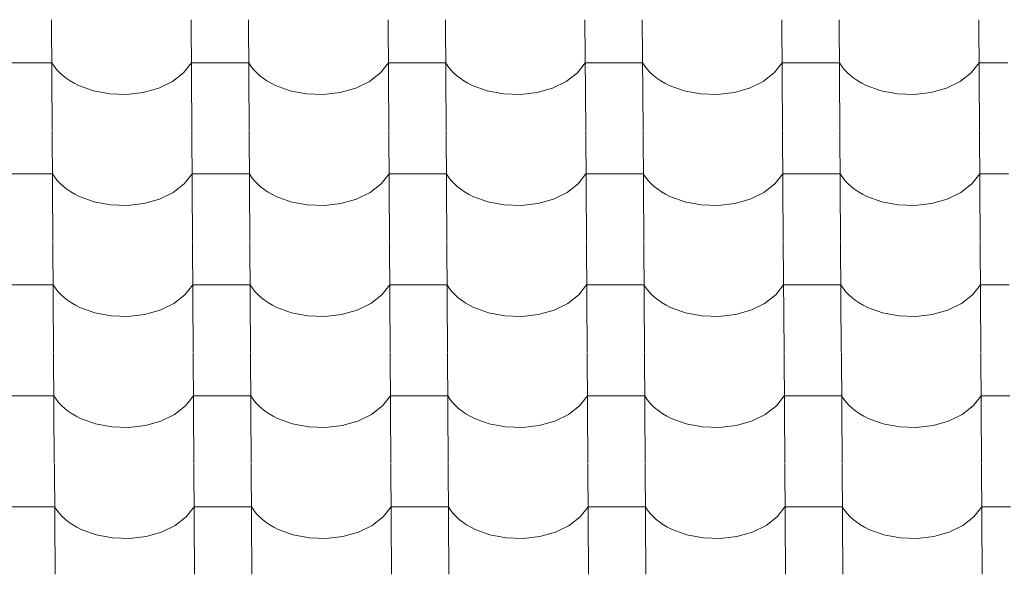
# Model space of a CAD drawing. Header units: millimetres. Extents: x -29001 to 109416, y -1251 to 13451.
# Tile 35 of 163: x -17341 to -16516, y 8474 to 8939. Entities that reach past the tile are written whole.
import ezdxf

# ---------------------------------------------------------------- set-up
doc = ezdxf.new("R2010")
doc.units = ezdxf.units.MM
doc.header["$MEASUREMENT"] = 0
doc.layers.add('POHLED JIŽNÍ_1_Konstrukce - nosné', color=7, linetype='Continuous')
doc.layers.add('POHLED JIŽNÍ_1_Nové_Výplně - Povrchové', color=7, linetype='Continuous')

# ---------------------------------------------------------------- blocks, each defined once
blk = doc.blocks.new('*X1', base_point=(-31394.74, -25864.88))
at = {"layer": 'POHLED JIŽNÍ_1_Nové_Výplně - Povrchové', "color": 21, "linetype": 'Continuous', "lineweight": 20, "true_color": 0xffaaaa}
for p, q in [((-17314.07, 8939.09), (-17313.49, 8846.42)), ((-17197.11, 8939.09), (-17196.53, 8846.42)), ((-17149.07, 8939.09), (-17148.49, 8846.42)), ((-17032.11, 8939.09), (-17031.53, 8846.42)), ((-16984.07, 8939.09), (-16983.49, 8846.42)), ((-16867.11, 8939.09), (-16866.53, 8846.42)), ((-16819.08, 8939.09), (-16818.5, 8846.42)), ((-16702.11, 8939.09), (-16701.53, 8846.42)), ((-16654.08, 8939.09), (-16653.5, 8846.42)), ((-16537.12, 8939.09), (-16536.54, 8846.42)), ((-17337.86, 8902.93), (-17361.88, 8902.93)), ((-17313.84, 8902.93), (-17337.86, 8902.93)), ((-17313.84, 8902.93), (-17312, 8900.14)), ((-17203.5, 8894.55), (-17196.88, 8902.93)), ((-17172.86, 8902.93), (-17196.88, 8902.93)), ((-17148.85, 8902.93), (-17172.86, 8902.93)), ((-17148.85, 8902.93), (-17147, 8900.14)), ((-17038.5, 8894.55), (-17031.88, 8902.93)), ((-17007.87, 8902.93), (-17031.88, 8902.93)), ((-16983.85, 8902.93), (-17007.87, 8902.93)), ((-16983.85, 8902.93), (-16982.01, 8900.14)), ((-16873.5, 8894.55), (-16866.89, 8902.93)), ((-16842.87, 8902.93), (-16866.89, 8902.93)), ((-16818.85, 8902.93), (-16842.87, 8902.93)), ((-16818.85, 8902.93), (-16817.01, 8900.14)), ((-16708.5, 8894.55), (-16701.89, 8902.93)), ((-16677.87, 8902.93), (-16701.89, 8902.93)), ((-16653.85, 8902.93), (-16677.87, 8902.93)), ((-16653.85, 8902.93), (-16652.01, 8900.14)), ((-16543.51, 8894.55), (-16536.89, 8902.93)), ((-16512.87, 8902.93), (-16536.89, 8902.93)), ((-17312, 8900.14), (-17309.86, 8897.45)), ((-17309.86, 8897.45), (-17307.44, 8894.86)), ((-17307.44, 8894.86), (-17304.74, 8892.39)), ((-17212.76, 8887.38), (-17203.5, 8894.55)), ((-17147, 8900.14), (-17144.87, 8897.45)), ((-17144.87, 8897.45), (-17142.44, 8894.86)), ((-17142.44, 8894.86), (-17139.75, 8892.39)), ((-17047.76, 8887.38), (-17038.5, 8894.55)), ((-16982.01, 8900.14), (-16979.87, 8897.45)), ((-16979.87, 8897.45), (-16977.44, 8894.86)), ((-16977.44, 8894.86), (-16974.75, 8892.39)), ((-16882.77, 8887.38), (-16873.5, 8894.55)), ((-16817.01, 8900.14), (-16814.87, 8897.45)), ((-16814.87, 8897.45), (-16812.45, 8894.86)), ((-16812.45, 8894.86), (-16809.75, 8892.39)), ((-16717.77, 8887.38), (-16708.5, 8894.55)), ((-16652.01, 8900.14), (-16649.87, 8897.45)), ((-16649.87, 8897.45), (-16647.45, 8894.86)), ((-16647.45, 8894.86), (-16644.75, 8892.39)), ((-16552.77, 8887.38), (-16543.51, 8894.55)), ((-17304.74, 8892.39), (-17301.79, 8890.07)), ((-17301.79, 8890.07), (-17298.59, 8887.89)), ((-17298.59, 8887.89), (-17295.17, 8885.87)), ((-17295.17, 8885.87), (-17291.53, 8884.02)), ((-17224.2, 8881.79), (-17212.76, 8887.38)), ((-17139.75, 8892.39), (-17136.79, 8890.07)), ((-17136.79, 8890.07), (-17133.59, 8887.89)), ((-17133.59, 8887.89), (-17130.17, 8885.87)), ((-17130.17, 8885.87), (-17126.53, 8884.02)), ((-17059.21, 8881.79), (-17047.76, 8887.38)), ((-16974.75, 8892.39), (-16971.79, 8890.07)), ((-16971.79, 8890.07), (-16968.6, 8887.89)), ((-16968.6, 8887.89), (-16965.17, 8885.87)), ((-16965.17, 8885.87), (-16961.54, 8884.02)), ((-16894.21, 8881.79), (-16882.77, 8887.38)), ((-16809.75, 8892.39), (-16806.8, 8890.07)), ((-16806.8, 8890.07), (-16803.6, 8887.89)), ((-16803.6, 8887.89), (-16800.17, 8885.87)), ((-16800.17, 8885.87), (-16796.54, 8884.02)), ((-16729.21, 8881.79), (-16717.77, 8887.38)), ((-16644.75, 8892.39), (-16641.8, 8890.07)), ((-16641.8, 8890.07), (-16638.6, 8887.89)), ((-16638.6, 8887.89), (-16635.18, 8885.87)), ((-16635.18, 8885.87), (-16631.54, 8884.02)), ((-16564.21, 8881.79), (-16552.77, 8887.38)), ((-17291.53, 8884.02), (-17279.06, 8879.45)), ((-17279.06, 8879.45), (-17265.38, 8876.86)), ((-17265.38, 8876.86), (-17251.2, 8876.39)), ((-17251.2, 8876.39), (-17237.24, 8878.06)), ((-17237.24, 8878.06), (-17224.2, 8881.79)), ((-17126.53, 8884.02), (-17114.06, 8879.45)), ((-17114.06, 8879.45), (-17100.39, 8876.86)), ((-17100.39, 8876.86), (-17086.21, 8876.39)), ((-17086.21, 8876.39), (-17072.24, 8878.06)), ((-17072.24, 8878.06), (-17059.21, 8881.79)), ((-16961.54, 8884.02), (-16949.07, 8879.45)), ((-16949.07, 8879.45), (-16935.39, 8876.86)), ((-16935.39, 8876.86), (-16921.21, 8876.39)), ((-16921.21, 8876.39), (-16907.24, 8878.06)), ((-16907.24, 8878.06), (-16894.21, 8881.79)), ((-16796.54, 8884.02), (-16784.07, 8879.45)), ((-16784.07, 8879.45), (-16770.39, 8876.86)), ((-16770.39, 8876.86), (-16756.21, 8876.39)), ((-16756.21, 8876.39), (-16742.25, 8878.06)), ((-16742.25, 8878.06), (-16729.21, 8881.79)), ((-16631.54, 8884.02), (-16619.07, 8879.45)), ((-16619.07, 8879.45), (-16605.4, 8876.86)), ((-16605.4, 8876.86), (-16591.21, 8876.39)), ((-16591.21, 8876.39), (-16577.25, 8878.06)), ((-16577.25, 8878.06), (-16564.21, 8881.79)), ((-17313.49, 8846.08), (-17312.91, 8753.41)), ((-17196.52, 8846.08), (-17195.95, 8753.41)), ((-17148.49, 8846.08), (-17147.91, 8753.41)), ((-17031.53, 8846.08), (-17030.95, 8753.41)), ((-16983.49, 8846.08), (-16982.91, 8753.41)), ((-16866.53, 8846.08), (-16865.95, 8753.41)), ((-16818.5, 8846.08), (-16817.92, 8753.41)), ((-16701.53, 8846.08), (-16700.95, 8753.41)), ((-16653.5, 8846.08), (-16652.92, 8753.41)), ((-16536.54, 8846.08), (-16535.96, 8753.41)), ((-17337.28, 8809.93), (-17361.3, 8809.93)), ((-17313.26, 8809.93), (-17337.28, 8809.93)), ((-17313.26, 8809.93), (-17311.42, 8807.13)), ((-17311.42, 8807.13), (-17309.28, 8804.44)), ((-17309.28, 8804.44), (-17306.86, 8801.85)), ((-17202.91, 8801.54), (-17196.3, 8809.93)), ((-17172.28, 8809.93), (-17196.3, 8809.93)), ((-17148.26, 8809.93), (-17172.28, 8809.93)), ((-17148.26, 8809.93), (-17146.42, 8807.13)), ((-17146.42, 8807.13), (-17144.28, 8804.44)), ((-17144.28, 8804.44), (-17141.86, 8801.85)), ((-17037.92, 8801.54), (-17031.3, 8809.93)), ((-17007.28, 8809.93), (-17031.3, 8809.93)), ((-16983.27, 8809.93), (-17007.28, 8809.93)), ((-16983.27, 8809.93), (-16981.43, 8807.13)), ((-16981.43, 8807.13), (-16979.29, 8804.44)), ((-16979.29, 8804.44), (-16976.86, 8801.85)), ((-16872.92, 8801.54), (-16866.3, 8809.93)), ((-16842.29, 8809.93), (-16866.3, 8809.93)), ((-16818.27, 8809.93), (-16842.29, 8809.93)), ((-16818.27, 8809.93), (-16816.43, 8807.13)), ((-16816.43, 8807.13), (-16814.29, 8804.44)), ((-16814.29, 8804.44), (-16811.87, 8801.85)), ((-16707.92, 8801.54), (-16701.31, 8809.93)), ((-16677.29, 8809.93), (-16701.31, 8809.93)), ((-16653.27, 8809.93), (-16677.29, 8809.93)), ((-16653.27, 8809.93), (-16651.43, 8807.13)), ((-16651.43, 8807.13), (-16649.29, 8804.44)), ((-16649.29, 8804.44), (-16646.87, 8801.85)), ((-16542.92, 8801.54), (-16536.31, 8809.93)), ((-16512.29, 8809.93), (-16536.31, 8809.93)), ((-17306.86, 8801.85), (-17304.16, 8799.39)), ((-17304.16, 8799.39), (-17301.21, 8797.06)), ((-17301.21, 8797.06), (-17298.01, 8794.88)), ((-17298.01, 8794.88), (-17294.58, 8792.86)), ((-17223.62, 8788.78), (-17212.18, 8794.37)), ((-17212.18, 8794.37), (-17202.91, 8801.54)), ((-17141.86, 8801.85), (-17139.16, 8799.39)), ((-17139.16, 8799.39), (-17136.21, 8797.06)), ((-17136.21, 8797.06), (-17133.01, 8794.88)), ((-17133.01, 8794.88), (-17129.59, 8792.86)), ((-17058.62, 8788.78), (-17047.18, 8794.37)), ((-17047.18, 8794.37), (-17037.92, 8801.54)), ((-16976.86, 8801.85), (-16974.17, 8799.39)), ((-16974.17, 8799.39), (-16971.21, 8797.06)), ((-16971.21, 8797.06), (-16968.01, 8794.88)), ((-16968.01, 8794.88), (-16964.59, 8792.86)), ((-16893.63, 8788.78), (-16882.18, 8794.37)), ((-16882.18, 8794.37), (-16872.92, 8801.54)), ((-16811.87, 8801.85), (-16809.17, 8799.39)), ((-16809.17, 8799.39), (-16806.21, 8797.06)), ((-16806.21, 8797.06), (-16803.02, 8794.88)), ((-16803.02, 8794.88), (-16799.59, 8792.86)), ((-16728.63, 8788.78), (-16717.19, 8794.37)), ((-16717.19, 8794.37), (-16707.92, 8801.54)), ((-16646.87, 8801.85), (-16644.17, 8799.39)), ((-16644.17, 8799.39), (-16641.22, 8797.06)), ((-16641.22, 8797.06), (-16638.02, 8794.88)), ((-16638.02, 8794.88), (-16634.59, 8792.86)), ((-16563.63, 8788.78), (-16552.19, 8794.37)), ((-16552.19, 8794.37), (-16542.92, 8801.54)), ((-17294.58, 8792.86), (-17290.95, 8791.01)), ((-17290.95, 8791.01), (-17278.48, 8786.44)), ((-17278.48, 8786.44), (-17264.8, 8783.85)), ((-17236.66, 8785.05), (-17223.62, 8788.78)), ((-17129.59, 8792.86), (-17125.95, 8791.01)), ((-17125.95, 8791.01), (-17113.48, 8786.44)), ((-17113.48, 8786.44), (-17099.81, 8783.85)), ((-17071.66, 8785.05), (-17058.62, 8788.78)), ((-16964.59, 8792.86), (-16960.96, 8791.01)), ((-16960.96, 8791.01), (-16948.48, 8786.44)), ((-16948.48, 8786.44), (-16934.81, 8783.85)), ((-16906.66, 8785.05), (-16893.63, 8788.78)), ((-16799.59, 8792.86), (-16795.96, 8791.01)), ((-16795.96, 8791.01), (-16783.49, 8786.44)), ((-16783.49, 8786.44), (-16769.81, 8783.85)), ((-16741.66, 8785.05), (-16728.63, 8788.78)), ((-16634.59, 8792.86), (-16630.96, 8791.01)), ((-16630.96, 8791.01), (-16618.49, 8786.44)), ((-16618.49, 8786.44), (-16604.81, 8783.85)), ((-16576.67, 8785.05), (-16563.63, 8788.78)), ((-17264.8, 8783.85), (-17250.62, 8783.38)), ((-17250.62, 8783.38), (-17236.66, 8785.05)), ((-17099.81, 8783.85), (-17085.62, 8783.38)), ((-17085.62, 8783.38), (-17071.66, 8785.05)), ((-16934.81, 8783.85), (-16920.63, 8783.38)), ((-16920.63, 8783.38), (-16906.66, 8785.05)), ((-16769.81, 8783.85), (-16755.63, 8783.38)), ((-16755.63, 8783.38), (-16741.66, 8785.05)), ((-16604.81, 8783.85), (-16590.63, 8783.38)), ((-16590.63, 8783.38), (-16576.67, 8785.05)), ((-17312.91, 8753.07), (-17312.33, 8660.4)), ((-17195.94, 8753.07), (-17195.36, 8660.4)), ((-17147.91, 8753.07), (-17147.33, 8660.4)), ((-17030.95, 8753.07), (-17030.37, 8660.4)), ((-16982.91, 8753.07), (-16982.33, 8660.4)), ((-16865.95, 8753.07), (-16865.37, 8660.4)), ((-16817.91, 8753.07), (-16817.33, 8660.4)), ((-16700.95, 8753.07), (-16700.37, 8660.4)), ((-16652.92, 8753.07), (-16652.34, 8660.4)), ((-16535.95, 8753.07), (-16535.37, 8660.4)), ((-17336.7, 8716.92), (-17360.71, 8716.92)), ((-17312.68, 8716.92), (-17336.7, 8716.92)), ((-17312.68, 8716.92), (-17310.84, 8714.12)), ((-17310.84, 8714.12), (-17308.7, 8711.43)), ((-17202.33, 8708.53), (-17195.72, 8716.92)), ((-17171.7, 8716.92), (-17195.72, 8716.92)), ((-17147.68, 8716.92), (-17171.7, 8716.92)), ((-17147.68, 8716.92), (-17145.84, 8714.12)), ((-17145.84, 8714.12), (-17143.7, 8711.43)), ((-17037.34, 8708.53), (-17030.72, 8716.92)), ((-17006.7, 8716.92), (-17030.72, 8716.92)), ((-16982.69, 8716.92), (-17006.7, 8716.92)), ((-16982.69, 8716.92), (-16980.84, 8714.12)), ((-16980.84, 8714.12), (-16978.71, 8711.43)), ((-16872.34, 8708.53), (-16865.72, 8716.92)), ((-16841.71, 8716.92), (-16865.72, 8716.92)), ((-16817.69, 8716.92), (-16841.71, 8716.92)), ((-16817.69, 8716.92), (-16815.85, 8714.12)), ((-16815.85, 8714.12), (-16813.71, 8711.43)), ((-16707.34, 8708.53), (-16700.72, 8716.92)), ((-16676.71, 8716.92), (-16700.72, 8716.92)), ((-16652.69, 8716.92), (-16676.71, 8716.92)), ((-16652.69, 8716.92), (-16650.85, 8714.12)), ((-16650.85, 8714.12), (-16648.71, 8711.43)), ((-16542.34, 8708.53), (-16535.73, 8716.92)), ((-16511.71, 8716.92), (-16535.73, 8716.92)), ((-17308.7, 8711.43), (-17306.28, 8708.84)), ((-17306.28, 8708.84), (-17303.58, 8706.38)), ((-17303.58, 8706.38), (-17300.63, 8704.05)), ((-17300.63, 8704.05), (-17297.43, 8701.87)), ((-17211.6, 8701.36), (-17202.33, 8708.53)), ((-17143.7, 8711.43), (-17141.28, 8708.84)), ((-17141.28, 8708.84), (-17138.58, 8706.38)), ((-17138.58, 8706.38), (-17135.63, 8704.05)), ((-17135.63, 8704.05), (-17132.43, 8701.87)), ((-17046.6, 8701.36), (-17037.34, 8708.53)), ((-16978.71, 8711.43), (-16976.28, 8708.84)), ((-16976.28, 8708.84), (-16973.59, 8706.38)), ((-16973.59, 8706.38), (-16970.63, 8704.05)), ((-16970.63, 8704.05), (-16967.43, 8701.87)), ((-16881.6, 8701.36), (-16872.34, 8708.53)), ((-16813.71, 8711.43), (-16811.28, 8708.84)), ((-16811.28, 8708.84), (-16808.59, 8706.38)), ((-16808.59, 8706.38), (-16805.63, 8704.05)), ((-16805.63, 8704.05), (-16802.43, 8701.87)), ((-16716.61, 8701.36), (-16707.34, 8708.53)), ((-16648.71, 8711.43), (-16646.29, 8708.84)), ((-16646.29, 8708.84), (-16643.59, 8706.38)), ((-16643.59, 8706.38), (-16640.64, 8704.05)), ((-16640.64, 8704.05), (-16637.44, 8701.87)), ((-16551.61, 8701.36), (-16542.34, 8708.53)), ((-17297.43, 8701.87), (-17294, 8699.85)), ((-17294, 8699.85), (-17290.37, 8698)), ((-17290.37, 8698), (-17277.9, 8693.43)), ((-17236.08, 8692.04), (-17223.04, 8695.77)), ((-17223.04, 8695.77), (-17211.6, 8701.36)), ((-17132.43, 8701.87), (-17129, 8699.85)), ((-17129, 8699.85), (-17125.37, 8698)), ((-17125.37, 8698), (-17112.9, 8693.43)), ((-17071.08, 8692.04), (-17058.04, 8695.77)), ((-17058.04, 8695.77), (-17046.6, 8701.36)), ((-16967.43, 8701.87), (-16964.01, 8699.85)), ((-16964.01, 8699.85), (-16960.37, 8698)), ((-16960.37, 8698), (-16947.9, 8693.43)), ((-16906.08, 8692.04), (-16893.04, 8695.77)), ((-16893.04, 8695.77), (-16881.6, 8701.36)), ((-16802.43, 8701.87), (-16799.01, 8699.85)), ((-16799.01, 8699.85), (-16795.38, 8698)), ((-16795.38, 8698), (-16782.9, 8693.43)), ((-16741.08, 8692.04), (-16728.05, 8695.77)), ((-16728.05, 8695.77), (-16716.61, 8701.36)), ((-16637.44, 8701.87), (-16634.01, 8699.85)), ((-16634.01, 8699.85), (-16630.38, 8698)), ((-16630.38, 8698), (-16617.91, 8693.43)), ((-16576.09, 8692.04), (-16563.05, 8695.77)), ((-16563.05, 8695.77), (-16551.61, 8701.36)), ((-17277.9, 8693.43), (-17264.22, 8690.84)), ((-17264.22, 8690.84), (-17250.04, 8690.37)), ((-17250.04, 8690.37), (-17236.08, 8692.04)), ((-17112.9, 8693.43), (-17099.22, 8690.84)), ((-17099.22, 8690.84), (-17085.04, 8690.37)), ((-17085.04, 8690.37), (-17071.08, 8692.04)), ((-16947.9, 8693.43), (-16934.23, 8690.84)), ((-16934.23, 8690.84), (-16920.05, 8690.37)), ((-16920.05, 8690.37), (-16906.08, 8692.04)), ((-16782.9, 8693.43), (-16769.23, 8690.84)), ((-16769.23, 8690.84), (-16755.05, 8690.37)), ((-16755.05, 8690.37), (-16741.08, 8692.04)), ((-16617.91, 8693.43), (-16604.23, 8690.84)), ((-16604.23, 8690.84), (-16590.05, 8690.37)), ((-16590.05, 8690.37), (-16576.09, 8692.04)), ((-17312.32, 8660.06), (-17311.75, 8567.39)), ((-17195.36, 8660.06), (-17194.78, 8567.39)), ((-17147.33, 8660.06), (-17146.75, 8567.39)), ((-17030.36, 8660.06), (-17029.78, 8567.39)), ((-16982.33, 8660.06), (-16981.75, 8567.39)), ((-16865.37, 8660.06), (-16864.79, 8567.39)), ((-16817.33, 8660.06), (-16816.75, 8567.39)), ((-16700.37, 8660.06), (-16699.79, 8567.39)), ((-16652.33, 8660.06), (-16651.76, 8567.39)), ((-16535.37, 8660.06), (-16534.79, 8567.39)), ((-17336.12, 8623.91), (-17360.13, 8623.91)), ((-17312.1, 8623.91), (-17336.12, 8623.91)), ((-17312.1, 8623.91), (-17310.26, 8621.11)), ((-17310.26, 8621.11), (-17308.12, 8618.42)), ((-17201.75, 8615.52), (-17195.14, 8623.91)), ((-17171.12, 8623.91), (-17195.14, 8623.91)), ((-17147.1, 8623.91), (-17171.12, 8623.91)), ((-17147.1, 8623.91), (-17145.26, 8621.11)), ((-17145.26, 8621.11), (-17143.12, 8618.42)), ((-17036.75, 8615.52), (-17030.14, 8623.91)), ((-17006.12, 8623.91), (-17030.14, 8623.91)), ((-16982.1, 8623.91), (-17006.12, 8623.91)), ((-16982.1, 8623.91), (-16980.26, 8621.11)), ((-16980.26, 8621.11), (-16978.12, 8618.42)), ((-16871.76, 8615.52), (-16865.14, 8623.91)), ((-16841.12, 8623.91), (-16865.14, 8623.91)), ((-16817.11, 8623.91), (-16841.12, 8623.91)), ((-16817.11, 8623.91), (-16815.26, 8621.11)), ((-16815.26, 8621.11), (-16813.13, 8618.42)), ((-16706.76, 8615.52), (-16700.14, 8623.91)), ((-16676.13, 8623.91), (-16700.14, 8623.91)), ((-16652.11, 8623.91), (-16676.13, 8623.91)), ((-16652.11, 8623.91), (-16650.27, 8621.11)), ((-16650.27, 8621.11), (-16648.13, 8618.42)), ((-16541.76, 8615.52), (-16535.15, 8623.91)), ((-16511.13, 8623.91), (-16535.15, 8623.91)), ((-17308.12, 8618.42), (-17305.7, 8615.83)), ((-17305.7, 8615.83), (-17303, 8613.37)), ((-17303, 8613.37), (-17300.04, 8611.04)), ((-17211.02, 8608.35), (-17201.75, 8615.52)), ((-17143.12, 8618.42), (-17140.7, 8615.83)), ((-17140.7, 8615.83), (-17138, 8613.37)), ((-17138, 8613.37), (-17135.05, 8611.04)), ((-17046.02, 8608.35), (-17036.75, 8615.52)), ((-16978.12, 8618.42), (-16975.7, 8615.83)), ((-16975.7, 8615.83), (-16973, 8613.37)), ((-16973, 8613.37), (-16970.05, 8611.04)), ((-16881.02, 8608.35), (-16871.76, 8615.52)), ((-16813.13, 8618.42), (-16810.7, 8615.83)), ((-16810.7, 8615.83), (-16808.01, 8613.37)), ((-16808.01, 8613.37), (-16805.05, 8611.04)), ((-16716.02, 8608.35), (-16706.76, 8615.52)), ((-16648.13, 8618.42), (-16645.71, 8615.83)), ((-16645.71, 8615.83), (-16643.01, 8613.37)), ((-16643.01, 8613.37), (-16640.05, 8611.04)), ((-16551.03, 8608.35), (-16541.76, 8615.52)), ((-17300.04, 8611.04), (-17296.85, 8608.86)), ((-17296.85, 8608.86), (-17293.42, 8606.84)), ((-17293.42, 8606.84), (-17289.79, 8604.99)), ((-17289.79, 8604.99), (-17277.32, 8600.42)), ((-17222.46, 8602.76), (-17211.02, 8608.35)), ((-17135.05, 8611.04), (-17131.85, 8608.86)), ((-17131.85, 8608.86), (-17128.42, 8606.84)), ((-17128.42, 8606.84), (-17124.79, 8604.99)), ((-17124.79, 8604.99), (-17112.32, 8600.42)), ((-17057.46, 8602.76), (-17046.02, 8608.35)), ((-16970.05, 8611.04), (-16966.85, 8608.86)), ((-16966.85, 8608.86), (-16963.43, 8606.84)), ((-16963.43, 8606.84), (-16959.79, 8604.99)), ((-16959.79, 8604.99), (-16947.32, 8600.42)), ((-16892.46, 8602.76), (-16881.02, 8608.35)), ((-16805.05, 8611.04), (-16801.85, 8608.86)), ((-16801.85, 8608.86), (-16798.43, 8606.84)), ((-16798.43, 8606.84), (-16794.8, 8604.99)), ((-16794.8, 8604.99), (-16782.32, 8600.42)), ((-16727.47, 8602.76), (-16716.02, 8608.35)), ((-16640.05, 8611.04), (-16636.86, 8608.86)), ((-16636.86, 8608.86), (-16633.43, 8606.84)), ((-16633.43, 8606.84), (-16629.8, 8604.99)), ((-16629.8, 8604.99), (-16617.33, 8600.42)), ((-16562.47, 8602.76), (-16551.03, 8608.35)), ((-17277.32, 8600.42), (-17263.64, 8597.84)), ((-17263.64, 8597.84), (-17249.46, 8597.36)), ((-17249.46, 8597.36), (-17235.49, 8599.03)), ((-17235.49, 8599.03), (-17222.46, 8602.76)), ((-17112.32, 8600.42), (-17098.64, 8597.84)), ((-17098.64, 8597.84), (-17084.46, 8597.36)), ((-17084.46, 8597.36), (-17070.5, 8599.03)), ((-17070.5, 8599.03), (-17057.46, 8602.76)), ((-16947.32, 8600.42), (-16933.65, 8597.84)), ((-16933.65, 8597.84), (-16919.46, 8597.36)), ((-16919.46, 8597.36), (-16905.5, 8599.03)), ((-16905.5, 8599.03), (-16892.46, 8602.76)), ((-16782.32, 8600.42), (-16768.65, 8597.84)), ((-16768.65, 8597.84), (-16754.47, 8597.36)), ((-16754.47, 8597.36), (-16740.5, 8599.03)), ((-16740.5, 8599.03), (-16727.47, 8602.76)), ((-16617.33, 8600.42), (-16603.65, 8597.84)), ((-16603.65, 8597.84), (-16589.47, 8597.36)), ((-16589.47, 8597.36), (-16575.5, 8599.03)), ((-16575.5, 8599.03), (-16562.47, 8602.76)), ((-17311.74, 8567.05), (-17311.16, 8474.38)), ((-17194.78, 8567.05), (-17194.2, 8474.38)), ((-17146.75, 8567.05), (-17146.17, 8474.38)), ((-17029.78, 8567.05), (-17029.2, 8474.38)), ((-16981.75, 8567.05), (-16981.17, 8474.38)), ((-16864.79, 8567.05), (-16864.21, 8474.38)), ((-16816.75, 8567.05), (-16816.17, 8474.38)), ((-16699.79, 8567.05), (-16699.21, 8474.38)), ((-16651.75, 8567.05), (-16651.17, 8474.38)), ((-16534.79, 8567.05), (-16534.21, 8474.38)), ((-17335.53, 8530.9), (-17359.55, 8530.9)), ((-17311.52, 8530.9), (-17335.53, 8530.9)), ((-17311.52, 8530.9), (-17309.68, 8528.11)), ((-17201.17, 8522.51), (-17194.55, 8530.9)), ((-17170.54, 8530.9), (-17194.55, 8530.9)), ((-17146.52, 8530.9), (-17170.54, 8530.9)), ((-17146.52, 8530.9), (-17144.68, 8528.11)), ((-17036.17, 8522.51), (-17029.56, 8530.9)), ((-17005.54, 8530.9), (-17029.56, 8530.9)), ((-16981.52, 8530.9), (-17005.54, 8530.9)), ((-16981.52, 8530.9), (-16979.68, 8528.11)), ((-16871.17, 8522.51), (-16864.56, 8530.9)), ((-16840.54, 8530.9), (-16864.56, 8530.9)), ((-16816.52, 8530.9), (-16840.54, 8530.9)), ((-16816.52, 8530.9), (-16814.68, 8528.11)), ((-16706.18, 8522.51), (-16699.56, 8530.9)), ((-16675.54, 8530.9), (-16699.56, 8530.9)), ((-16651.53, 8530.9), (-16675.54, 8530.9)), ((-16651.53, 8530.9), (-16649.69, 8528.11)), ((-16541.18, 8522.51), (-16534.56, 8530.9)), ((-16510.55, 8530.9), (-16534.56, 8530.9)), ((-17309.68, 8528.11), (-17307.54, 8525.41)), ((-17307.54, 8525.41), (-17305.11, 8522.82)), ((-17305.11, 8522.82), (-17302.42, 8520.36)), ((-17210.43, 8515.34), (-17201.17, 8522.51)), ((-17144.68, 8528.11), (-17142.54, 8525.41)), ((-17142.54, 8525.41), (-17140.12, 8522.82)), ((-17140.12, 8522.82), (-17137.42, 8520.36)), ((-17045.44, 8515.34), (-17036.17, 8522.51)), ((-16979.68, 8528.11), (-16977.54, 8525.41)), ((-16977.54, 8525.41), (-16975.12, 8522.82)), ((-16975.12, 8522.82), (-16972.42, 8520.36)), ((-16880.44, 8515.34), (-16871.17, 8522.51)), ((-16814.68, 8528.11), (-16812.55, 8525.41)), ((-16812.55, 8525.41), (-16810.12, 8522.82)), ((-16810.12, 8522.82), (-16807.42, 8520.36)), ((-16715.44, 8515.34), (-16706.18, 8522.51)), ((-16649.69, 8528.11), (-16647.55, 8525.41)), ((-16647.55, 8525.41), (-16645.12, 8522.82)), ((-16645.12, 8522.82), (-16642.43, 8520.36)), ((-16550.45, 8515.34), (-16541.18, 8522.51)), ((-17302.42, 8520.36), (-17299.46, 8518.03)), ((-17299.46, 8518.03), (-17296.26, 8515.85)), ((-17296.26, 8515.85), (-17292.84, 8513.83)), ((-17221.88, 8509.75), (-17210.43, 8515.34)), ((-17137.42, 8520.36), (-17134.46, 8518.03)), ((-17134.46, 8518.03), (-17131.27, 8515.85)), ((-17131.27, 8515.85), (-17127.84, 8513.83)), ((-17056.88, 8509.75), (-17045.44, 8515.34)), ((-16972.42, 8520.36), (-16969.47, 8518.03)), ((-16969.47, 8518.03), (-16966.27, 8515.85)), ((-16966.27, 8515.85), (-16962.84, 8513.83)), ((-16891.88, 8509.75), (-16880.44, 8515.34)), ((-16807.42, 8520.36), (-16804.47, 8518.03)), ((-16804.47, 8518.03), (-16801.27, 8515.85)), ((-16801.27, 8515.85), (-16797.85, 8513.83)), ((-16726.88, 8509.75), (-16715.44, 8515.34)), ((-16642.43, 8520.36), (-16639.47, 8518.03)), ((-16639.47, 8518.03), (-16636.27, 8515.85)), ((-16636.27, 8515.85), (-16632.85, 8513.83)), ((-16561.89, 8509.75), (-16550.45, 8515.34)), ((-17292.84, 8513.83), (-17289.21, 8511.99)), ((-17289.21, 8511.99), (-17276.73, 8507.41)), ((-17276.73, 8507.41), (-17263.06, 8504.83)), ((-17248.88, 8504.36), (-17234.91, 8506.02)), ((-17234.91, 8506.02), (-17221.88, 8509.75)), ((-17127.84, 8513.83), (-17124.21, 8511.99)), ((-17124.21, 8511.99), (-17111.74, 8507.41)), ((-17111.74, 8507.41), (-17098.06, 8504.83)), ((-17083.88, 8504.36), (-17069.91, 8506.02)), ((-17069.91, 8506.02), (-17056.88, 8509.75)), ((-16962.84, 8513.83), (-16959.21, 8511.99)), ((-16959.21, 8511.99), (-16946.74, 8507.41)), ((-16946.74, 8507.41), (-16933.06, 8504.83)), ((-16918.88, 8504.36), (-16904.92, 8506.02)), ((-16904.92, 8506.02), (-16891.88, 8509.75)), ((-16797.85, 8513.83), (-16794.21, 8511.99)), ((-16794.21, 8511.99), (-16781.74, 8507.41)), ((-16781.74, 8507.41), (-16768.07, 8504.83)), ((-16753.88, 8504.36), (-16739.92, 8506.02)), ((-16739.92, 8506.02), (-16726.88, 8509.75)), ((-16632.85, 8513.83), (-16629.22, 8511.99)), ((-16629.22, 8511.99), (-16616.74, 8507.41)), ((-16616.74, 8507.41), (-16603.07, 8504.83)), ((-16588.89, 8504.36), (-16574.92, 8506.02)), ((-16574.92, 8506.02), (-16561.89, 8509.75)), ((-17263.06, 8504.83), (-17248.88, 8504.36)), ((-17098.06, 8504.83), (-17083.88, 8504.36)), ((-16933.06, 8504.83), (-16918.88, 8504.36)), ((-16768.07, 8504.83), (-16753.88, 8504.36)), ((-16603.07, 8504.83), (-16588.89, 8504.36))]:
    blk.add_line(p, q, dxfattribs=at)

msp = doc.modelspace()

# ---------------------------------------------------------------- block references
at = {"layer": 'POHLED JIŽNÍ_1_Konstrukce - nosné', "color": 9, "linetype": 'Continuous', "lineweight": 13}
msp.add_blockref('*X1', (-31394.74, -25864.88), dxfattribs=at)

doc.saveas('drawing.dxf')
